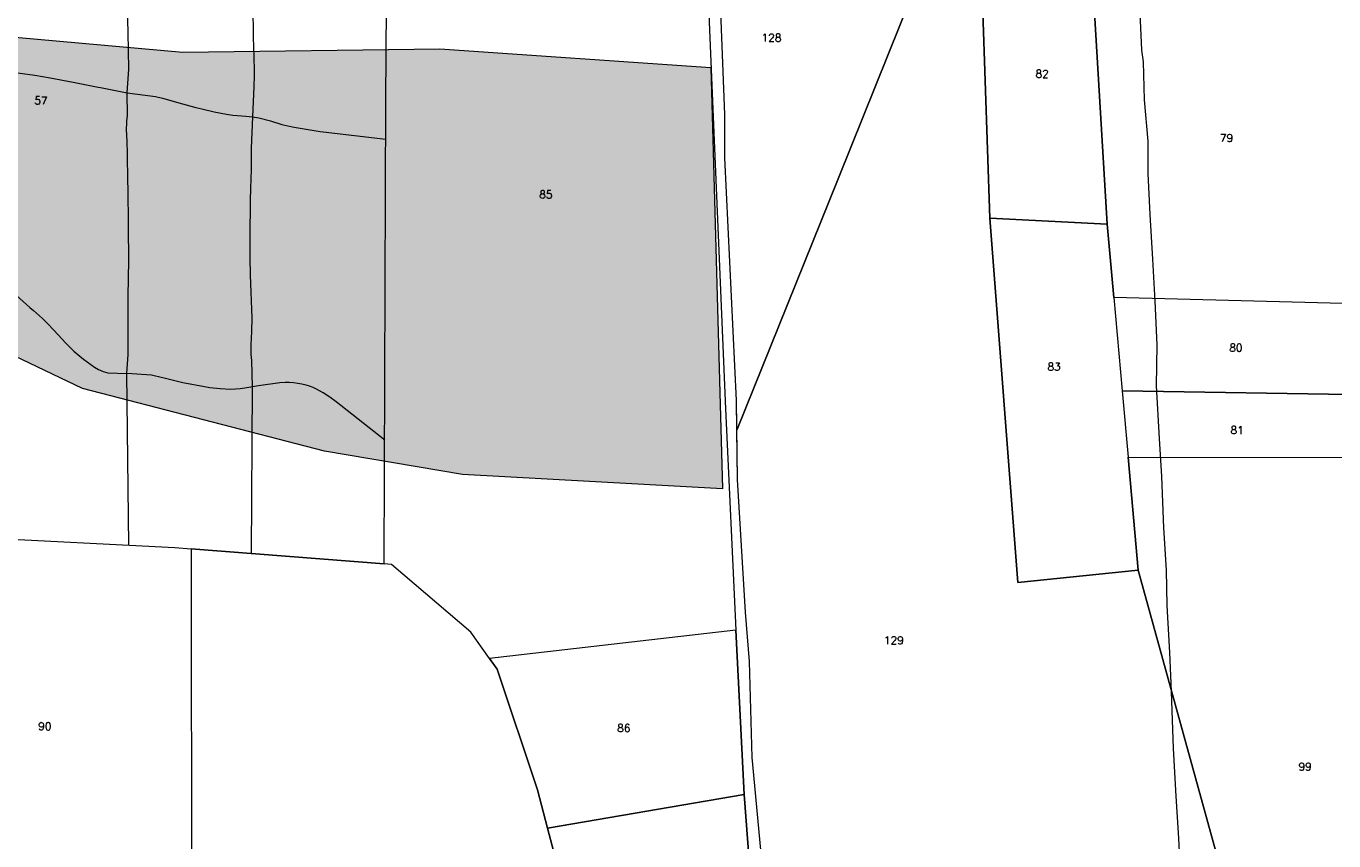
# Model space of a CAD drawing. Header units: metres. Extents: x 578835 to 593571, y 248557 to 255108.
# Tile 128 of 251: x 584321 to 584912, y 251745 to 252113. Entities that reach past the tile are written whole.
import ezdxf

# ---------------------------------------------------------------- set-up
doc = ezdxf.new("R2010")
doc.units = ezdxf.units.M
doc.linetypes.add('SOLID_LINE', pattern=[0])
for name, color, linetype, lineweight in [('Cad-HYDROGRAPHI_COURS_D_EAU28', 5, 'SOLID_LINE', 0), ('Cad-PARCELLAIRE_PARCELLE1', 250, 'SOLID_LINE', 0), ('Cad-RESEAU_ROUT_LIMITE_DE_VOIE_P23', 8, 'SOLID_LINE', 0), ('Cad-TOPONYMIE_NUMERO_DE_PARCELL182', 250, 'SOLID_LINE', 0), ('PPRI global - contour', 152, 'Continuous', 5), ('PPRI global - hachures', 152, 'Continuous', 5)]:
    doc.layers.add(name, color=color, linetype=linetype, lineweight=lineweight)
doc.styles.add('TEXTSTYLE_45_11', font='txt.shx', dxfattribs={"oblique": 50})

msp = doc.modelspace()

# ---------------------------------------------------------------- hatches: boundary and pattern name
at = {"layer": 'PPRI global - hachures', "ltscale": 0.4}
h = msp.add_hatch(dxfattribs=at)
h.set_pattern_fill('ANSI36', color=256, scale=2, style=0)
h.paths.add_polyline_path([(583754.52, 252138.9), (583796.59, 252132.43), (583857.4, 252117.9), (583878.53, 252118.6), (583879.19, 252120.09), (583878.53, 252118.6), (583934.07, 252122.81), (584052.17, 252122.81), (584186.8, 252119.79), (584392.06, 252101.53), (584508.05, 252102.93), (584630.37, 252094.5), (584635.67, 251904.34), (584518.37, 251910.81), (584456.08, 251921.33), (584346.87, 251949.63), (584312.89, 251965.8), (584246.55, 251977.12), (584174.55, 251982.78), (584081.52, 251973.08), (584025.7, 251961.76), (583974.64, 251952.86), (583913.97, 251946.39), (583841.16, 251944.77), (583781.29, 251953.67), (583757.83, 251959.33)])

# ---------------------------------------------------------------- linework, layer by layer
at = {"layer": 'Cad-HYDROGRAPHI_COURS_D_EAU28'}
for points in [[(584628.66, 252140.07), (584637.11, 251940.47), (584641.67, 251840.52), (584645.4, 251766.38), (584648.8, 251722.74)], [(584653.91, 251731.64), (584649.04, 251783.07), (584647.81, 251826.32), (584646.1, 251848.7), (584642.42, 251908.47), (584642.06, 251944.22), (584636.7, 252053.8), (584636.8, 252073.31), (584634.49, 252131.42)]]:
    msp.add_lwpolyline(points, dxfattribs=at)
at = {"layer": 'Cad-PARCELLAIRE_PARCELLE1'}
for points in [[(584184.74, 251994.51), (584188.58, 251993.93), (584305.07, 251977.92), (584300.04, 251882.3), (584388.45, 251877.88), (584395.83, 251877.27), (584483.04, 251870.52), (584483.76, 252079.7), (584484.26, 252143.72), (584484.71, 252191.68), (584484.84, 252210.87), (584354.36, 252239.31), (584225.76, 252280.84), (584216.6, 252232.7), (584219.22, 252232.03), (584214.25, 252187.81), (584208.08, 252140.26), (584202.98, 252108.61), (584200.77, 252092.71), (584198.13, 252077), (584194.96, 252055.67), (584184.93, 251998.09), (584184.74, 251994.51), (584184.74, 251994.51)], [(584484.84, 252210.87), (584566.46, 252193.95), (584615.76, 252183.92), (584640.99, 252178.89), (584630.63, 252152.94), (584629.9, 252150.76), (584629.63, 252149.07), (584629.22, 252147.15), (584628.92, 252144.78), (584628.82, 252143.1), (584628.66, 252140.07), (584637.11, 251940.47), (584641.67, 251840.52), (584530.56, 251827.67), (584522.06, 251839.56), (584486.36, 251870.23), (584483.04, 251870.52), (584483.76, 252079.7), (584484.26, 252143.72), (584484.71, 252191.68), (584484.84, 252210.87), (584484.84, 252210.87)], [(584642.21, 251930.75), (584642.06, 251944.22), (584636.7, 252053.8), (584636.8, 252073.31), (584634.49, 252131.42), (584634.29, 252135.75), (584634.61, 252139.79), (584635.36, 252143.75), (584636.09, 252147.83), (584637.2, 252152.16), (584643.97, 252168.89), (584646.9, 252178.27), (584651.32, 252177.64), (584659.17, 252175.29), (584674.34, 252171.43), (584705.34, 252163.43), (584732.68, 252155.91), (584687.86, 252044.26), (584642.21, 251930.75), (584642.21, 251930.75)], [(584742.43, 251711.18), (584657.77, 251706.21), (584651.53, 251705.92), (584652.96, 251712.5), (584653.72, 251720.14), (584653.91, 251731.64), (584649.04, 251783.07), (584647.81, 251826.32), (584646.1, 251848.7), (584642.42, 251908.47), (584642.21, 251930.75), (584642.21, 251930.75), (584687.86, 252044.26), (584732.68, 252155.91), (584752.16, 252150.62), (584756.36, 252026.46), (584768.96, 251862.1), (584823.23, 251867.64), (584873.83, 251684.49), (584820.85, 251674.49), (584746.33, 251660.56), (584742.43, 251711.18), (584742.43, 251711.18)], [(584756.36, 252026.46), (584752.16, 252150.62), (584802.59, 252137.01), (584809.35, 252023.77), (584756.36, 252026.46), (584756.36, 252026.46)], [(584802.59, 252137.01), (584813.45, 252134.25), (584822, 252132.62), (584850.78, 252128.56), (584860.82, 252126.83), (584876.63, 252124.04), (584908.15, 252118.75), (584929.63, 252115.2), (584925.87, 252065.5), (584925.41, 252054.32), (584928.06, 252024.56), (584927.68, 252008.47), (584927.19, 251987.7), (584812.28, 251990.68), (584809.35, 252023.77), (584802.59, 252137.01), (584802.59, 252137.01)], [(584812.28, 251990.68), (584816.05, 251948.52), (584818.8, 251918.66), (584823.23, 251867.64), (584768.96, 251862.1), (584756.36, 252026.46), (584809.35, 252023.77), (584812.28, 251990.68), (584812.28, 251990.68)], [(584816.05, 251948.52), (584927.9, 251946.73), (584927.63, 251976.59), (584927.19, 251987.7), (584812.28, 251990.68), (584816.05, 251948.52), (584816.05, 251948.52)], [(584818.8, 251918.66), (584932.25, 251918.45), (584928.25, 251944.53), (584927.9, 251946.73), (584816.05, 251948.52), (584818.8, 251918.66), (584818.8, 251918.66)], [(584932.25, 251918.45), (584949.05, 251817.19), (584983.41, 251663.57), (584994.19, 251592.79), (584972.78, 251583.75), (584910.55, 251563.94), (584909.85, 251566.33), (584883.16, 251653.83), (584873.83, 251684.49), (584823.23, 251867.64), (584818.8, 251918.66), (584932.25, 251918.45), (584932.25, 251918.45)], [(584395.83, 251877.27), (584396.02, 251712.31), (584270.44, 251711.73), (584271.9, 251883.74), (584300.04, 251882.3), (584388.45, 251877.88), (584395.83, 251877.27), (584395.83, 251877.27)], [(584395.83, 251877.27), (584396.02, 251712.31), (584446.71, 251706.51), (584446.79, 251690.8), (584445.1, 251666.58), (584435.24, 251667.21), (584434.8, 251539.31), (584503.31, 251525.53), (584508.5, 251533.44), (584582.13, 251625.98), (584577.22, 251663.03), (584570.77, 251693.7), (584567.11, 251711.9), (584556.74, 251751.05), (584552.16, 251768.5), (584534, 251822.94), (584530.56, 251827.67), (584522.06, 251839.56), (584486.36, 251870.23), (584483.04, 251870.52), (584395.83, 251877.27), (584395.83, 251877.27)], [(584641.67, 251840.52), (584530.56, 251827.67), (584534, 251822.94), (584552.16, 251768.5), (584556.74, 251751.05), (584645.4, 251766.38), (584641.67, 251840.52), (584641.67, 251840.52)], [(584645.4, 251766.38), (584556.74, 251751.05), (584567.11, 251711.9), (584570.77, 251693.7), (584641.59, 251699.62), (584646.51, 251705.83), (584648.24, 251711.77), (584648.65, 251712.7), (584648.8, 251722.74), (584645.4, 251766.38), (584645.4, 251766.38)]]:
    msp.add_lwpolyline(points, close=True, dxfattribs=at)
at = {"layer": 'Cad-RESEAU_ROUT_LIMITE_DE_VOIE_P23'}
for p, q in [((584367.81, 251878.96), (584366.79, 251956.33)), ((584423.42, 251950.34), (584422.93, 251875.18))]:
    msp.add_line(p, q, dxfattribs=at)
for points in [[(584366.92, 252083.04), (584367.67, 252093.81), (584367.66, 252102.19), (584367.44, 252110.39), (584367.31, 252115.84), (584367.3, 252125.24), (584367.26, 252131.51), (584366.87, 252140.7), (584366.69, 252146.83), (584366.94, 252160.12), (584366.99, 252162.92), (584367.14, 252174.09), (584367.05, 252188.1), (584367.04, 252197.5), (584367.19, 252203.75), (584367.59, 252209.04), (584368.12, 252214.35), (584368.29, 252217), (584368.35, 252218.78), (584368.33, 252222.36), (584367.7, 252236.42)], [(584424.43, 252224.08), (584423.86, 252211.56), (584423.76, 252207.74), (584423.85, 252195.97), (584423.93, 252187.91), (584423.93, 252182.55), (584423.9, 252179.89), (584423.6, 252169.29), (584423.23, 252162.96), (584422.82, 252156.63), (584422.71, 252153.47), (584422.7, 252150.6), (584423.04, 252139.13), (584423.44, 252129.1), (584423.7, 252122.4), (584423.91, 252108.24), (584424.16, 252099.2), (584424.24, 252093.17), (584424.24, 252090.77), (584424.12, 252085.95), (584423.53, 252072.24)], [(584823.39, 252132.45), (584824.74, 252102.34), (584825.48, 252097.05), (584825.93, 252080.01), (584827.67, 252061.26), (584827.65, 252046.63), (584828.5, 252028.11), (584829.79, 252007.99), (584830.74, 251989.1), (584831.78, 251969.39), (584831.4, 251950.87), (584832.78, 251927.09), (584833.76, 251909.89), (584834.69, 251886.78), (584835.92, 251867.53), (584836.27, 251851.58), (584837.49, 251830.5), (584838.2, 251812.85), (584839.11, 251787.03), (584840.33, 251765.55), (584841.49, 251746.55), (584842.59, 251724.32), (584843.04, 251704.67), (584843.29, 251678.73)], [(584314.23, 252092.55), (584325.34, 252091.02), (584332.17, 252089.93), (584342.59, 252087.89), (584349.4, 252086.6), (584353.91, 252085.68), (584354.93, 252085.44), (584366.92, 252083.04)], [(584366.79, 251956.33), (584367.41, 251964.96), (584367.44, 251967.29), (584367.45, 251976.6), (584367.45, 251979.37), (584367.43, 251990.47), (584367.62, 252000.19), (584367.72, 252006.65), (584367.53, 252023.42), (584367.38, 252039.92), (584367.34, 252043.07), (584367.15, 252055.73), (584366.94, 252061.19), (584366.76, 252066.63), (584366.79, 252069.37), (584366.86, 252070.51), (584367.21, 252072.79), (584366.92, 252083.04)], [(584366.92, 252083.04), (584379.74, 252081.41), (584382.94, 252080.65), (584391.92, 252078.13), (584397.91, 252076.5), (584400.68, 252075.83), (584406.22, 252074.54), (584411.79, 252073.47), (584414.72, 252073.07), (584420.62, 252072.54), (584423.57, 252072.23), (584426.49, 252071.78), (584431.69, 252070.44), (584436.85, 252068.86), (584439.45, 252068.2), (584442.36, 252067.6), (584454.11, 252065.67), (584455.49, 252065.45), (584483.67, 252062.16)], [(584423.53, 252072.24), (584423.02, 252058.18), (584422.94, 252048.56), (584422.66, 252040.1), (584422.48, 252034.46), (584422.43, 252031.7), (584422.34, 252020.65), (584422.39, 252008.76), (584422.52, 252000.84), (584422.84, 251993.08), (584423.16, 251985.33), (584423.24, 251981.45), (584423.08, 251975.4), (584422.8, 251969.36), (584422.76, 251966.33), (584422.81, 251964.95), (584423.08, 251962.21), (584423.42, 251950.34)], [(584310.89, 251997.22), (584323, 251986.2), (584324.78, 251984.82), (584326.13, 251983.62), (584328.78, 251981.2), (584331.36, 251978.69), (584335.98, 251973.63), (584339.09, 251970.28), (584340.34, 251969), (584342.9, 251966.5), (584345.61, 251964.14), (584347.22, 251962.86), (584350.55, 251960.4), (584352.27, 251959.27), (584354.05, 251958.23), (584355.07, 251957.74), (584356.12, 251957.33), (584357.21, 251957), (584358.32, 251956.76), (584366.79, 251956.33)], [(584483.24, 251926.35), (584461.27, 251943.67), (584458.42, 251945.73), (584455.45, 251947.59), (584452.46, 251949.25), (584450.91, 251950), (584449.34, 251950.67), (584447.72, 251951.18), (584445.87, 251951.62), (584443.99, 251951.94), (584442.07, 251952.15), (584440.17, 251952.26), (584438.25, 251952.28), (584435.86, 251952.16), (584426.31, 251950.87), (584420.07, 251949.74), (584417.99, 251949.42), (584415.9, 251949.24), (584413.58, 251949.21), (584408.96, 251949.45), (584404.34, 251949.96), (584401.87, 251950.31), (584392.07, 251952.23), (584384.3, 251954.15), (584379.12, 251955.4), (584377.96, 251955.63), (584366.79, 251956.33)]]:
    msp.add_lwpolyline(points, dxfattribs=at)
at = {"layer": 'PPRI global - contour'}
msp.add_lwpolyline([(584186.8, 252119.79), (584392.06, 252101.53), (584508.05, 252102.93), (584630.37, 252094.5), (584635.67, 251904.34), (584518.37, 251910.81), (584456.08, 251921.33), (584346.87, 251949.63), (584312.89, 251965.8)], dxfattribs=at).dxf.unprotected_set("ltscale", 0)

# ---------------------------------------------------------------- texts
at = {"layer": 'Cad-TOPONYMIE_NUMERO_DE_PARCELL182', "style": 'TEXTSTYLE_45_11'}
for s, p in [('128', (584653.33, 252106.25)), ('82', (584776.9, 252089.94)), ('57', (584325.08, 252077.9)), ('79', (584860.14, 252061.01)), ('85', (584553, 252035.48)), ('80', (584864.43, 251966.29)), ('83', (584782.31, 251957.74)), ('81', (584864.96, 251929.1)), ('129', (584708.47, 251834.24)), ('90', (584326.84, 251795.42)), ('86', (584588.15, 251794.59)), ('99', (584895.59, 251777.16))]:
    msp.add_text(s, height=3.491, rotation=359.58868, dxfattribs=at).set_placement(p)

doc.saveas('drawing.dxf')
